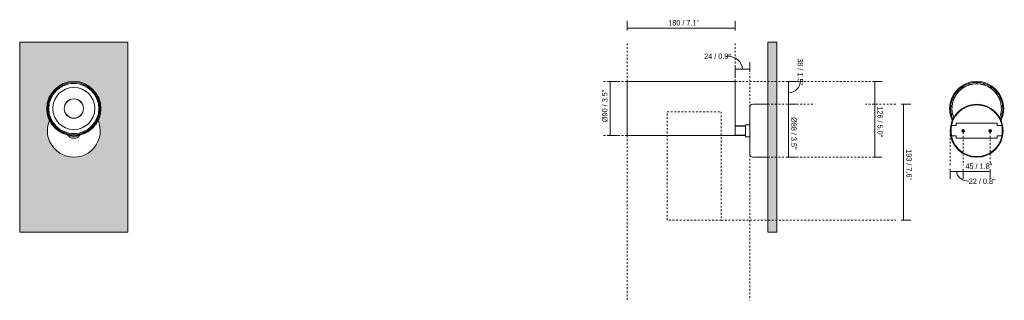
# Model space of a CAD drawing. Header units: millimetres. Extents: x -6666 to -5030, y 21 to 6666.
# Tile 1 of 2: x -6666 to -5030, y 21 to 487. Entities that reach past the tile are written whole.
import ezdxf

# ---------------------------------------------------------------- set-up
doc = ezdxf.new("R2010")
doc.units = ezdxf.units.MM
doc.linetypes.add('Dash', pattern=[6, 3, -3])
doc.layers.add('A-ANNO-DIMS', color=7, linetype='Dash', lineweight=9, true_color=0xd2d2d2)
for name, color, linetype, lineweight in [('A-ANNO-DIMS-4', 7, 'Continuous', 9), ('A-DETL-GENF', 7, 'Continuous', 9), ('A-WALL', 7, 'Continuous', 9), ('A-WALL-PATT', 7, 'Continuous', 9), ('E-LITE-EQPM', 7, 'Continuous', 20)]:
    doc.layers.add(name, color=color, linetype=linetype, lineweight=lineweight)
doc.styles.add('Arial Narrow', font='ARIALN.TTF', dxfattribs={"height": 8.8})
doc.dimstyles.new('FARO_-_2_2mm_Arial_Narrow_mm_Inch_Left', dxfattribs={"dimscale": 304.8, "dimtxt": 9.006193, "dimasz": 0, "dimexe": 0.03937, "dimexo": 0.0625, "dimgap": 0.006562, "dimtad": 1, "dimdec": 0, "dimzin": 0, "dimdsep": 46, "dimtxsty": 'Arial Narrow', "dimblk1": 'NONE', "dimblk2": 'NONE', "dimsah": 1, "dimcen": 0.09, "dimadec": 0, "dimazin": 0, "dimtfac": 1, "dimtdec": 4, "dimtix": 1, "dimtmove": 0, "dimatfit": 3, "dimfxl": 0.013123, "dimfxlon": 1, "dimtvp": 1, "dimtolj": 1, "dimtzin": 0, "dimarcsym": 2})
doc.dimstyles.new('FARO_-_2_2mm_Arial_Narrow_mm_Inch_Left_1', dxfattribs={"dimscale": 304.8, "dimtxt": 9.006193, "dimasz": 0, "dimexe": 0.03937, "dimexo": 0.0625, "dimgap": 0.006562, "dimtad": 1, "dimdec": 0, "dimzin": 0, "dimdsep": 46, "dimtxsty": 'Arial Narrow', "dimblk1": 'NONE', "dimblk2": 'NONE', "dimsah": 1, "dimcen": 0.09, "dimadec": 0, "dimazin": 0, "dimtfac": 1, "dimtdec": 4, "dimtix": 1, "dimtmove": 1, "dimatfit": 3, "dimfxl": 0.013123, "dimfxlon": 1, "dimtvp": 1, "dimtolj": 1, "dimtzin": 0, "dimarcsym": 2})
doc.dimstyles.new('FARO_-_2_2mm_Arial_Narrow_mm_Inch_Right', dxfattribs={"dimscale": 304.8, "dimtxt": 9.006193, "dimasz": 0, "dimexe": 0.03937, "dimexo": 0.0625, "dimgap": 0.006562, "dimtad": 1, "dimdec": 0, "dimzin": 0, "dimdsep": 46, "dimtxsty": 'Arial Narrow', "dimblk1": 'NONE', "dimblk2": 'NONE', "dimsah": 1, "dimcen": 0.09, "dimadec": 0, "dimazin": 0, "dimtfac": 1, "dimtdec": 4, "dimtix": 1, "dimtmove": 0, "dimatfit": 3, "dimfxl": 0.013123, "dimfxlon": 1, "dimtvp": 1, "dimtolj": 1, "dimtzin": 0, "dimarcsym": 2})
doc.dimstyles.new('FARO_-_2_2mm_Arial_Narrow_mm_Inch_Right_1', dxfattribs={"dimscale": 304.8, "dimtxt": 9.006193, "dimasz": 0, "dimexe": 0.03937, "dimexo": 0.0625, "dimgap": 0.006562, "dimtad": 1, "dimdec": 0, "dimzin": 0, "dimdsep": 46, "dimtxsty": 'Arial Narrow', "dimblk1": 'NONE', "dimblk2": 'NONE', "dimsah": 1, "dimcen": 0.09, "dimadec": 0, "dimazin": 0, "dimtfac": 1, "dimtdec": 4, "dimtix": 1, "dimtmove": 1, "dimatfit": 3, "dimfxl": 0.013123, "dimfxlon": 1, "dimtvp": 1, "dimtolj": 1, "dimtzin": 0, "dimarcsym": 2})

# ---------------------------------------------------------------- blocks, each defined once
blk = doc.blocks.new('FOST SURFACE90_ok - FOST SURFACE Ø90 white-555727-Alzado_PDF')
at = {"layer": 'E-LITE-EQPM'}
for p, q in [((-6593.8, 298.3), (-6593.7, 298.3)), ((-6583.6, 295.5), (-6583.6, 295.4)), ((-6583.6, 295.4), (-6583.6, 295.5)), ((-6582.9, 295.4), (-6576.5, 293)), ((-6570.1, 295.4), (-6576.5, 293)), ((-6569.4, 295.4), (-6569.4, 295.5)), ((-6569.4, 295.5), (-6569.4, 295.4))]:
    blk.add_line(p, q, dxfattribs=at)
at = {"layer": 'E-LITE-EQPM', "flags": 128}
for points in [[(-6616.9, 320.3), (-6618.8, 315.1), (-6620.1, 309), (-6620.5, 302.7), (-6620, 296.4), (-6618.6, 290.2), (-6616.4, 284.4), (-6613.3, 278.8), (-6609.4, 273.8), (-6604.9, 269.4), (-6599.8, 265.7), (-6594.3, 262.7), (-6588.3, 260.6), (-6582.2, 259.4), (-6576.5, 259)], [(-6576.5, 259), (-6570.2, 259.4), (-6564, 260.8), (-6558.1, 263), (-6552.6, 266), (-6547.6, 269.8), (-6543.1, 274.3), (-6539.4, 279.4), (-6536.4, 284.9), (-6534.2, 290.9), (-6532.9, 297), (-6532.5, 303.3), (-6533, 309.6), (-6534.4, 315.8), (-6536.1, 320.3)]]:
    blk.add_lwpolyline(points, dxfattribs=at)
at = {"layer": 'E-LITE-EQPM'}
for centre, radius, start, end in [((-6576.5, 339.9), 45, 360, 180), ((-6576.5, 339.9), 43.6, 0, 180), ((-6576.5, 339.9), 43.5, 360, 180), ((-6576.5, 339.9), 41.9, 360, 180), ((-6576.5, 339.9), 41.7, 360, 180), ((-6576.5, 339.9), 35, 360, 180), ((-6576.5, 339.9), 16.1, 360, 180), ((-6576.5, 339.9), 16, 360, 180), ((-6576.5, 339.9), 45, 180, 360), ((-6576.5, 339.9), 45, 186.7435, 194.2188), ((-6576.5, 339.9), 43.6, 180, 360), ((-6576.5, 339.9), 43.5, 180, 360), ((-6576.5, 339.9), 41.9, 180, 360), ((-6576.5, 339.9), 41.7, 180, 360), ((-6576.5, 339.9), 35, 180, 360), ((-6576.5, 339.9), 16.1, 180, 360), ((-6576.5, 339.9), 16, 180, 0), ((-6576.5, 339.9), 45, 345.7238, 353.2565), ((-6576.5, 339.9), 45, 196.9824, 201.3694), ((-6576.5, 339.9), 45, 204.3014, 208.5576), ((-6576.5, 339.9), 45, 211.5567, 215.7789), ((-6576.5, 339.9), 45, 218.784, 223.0467), ((-6576.5, 339.9), 45, 316.9589, 321.1831), ((-6576.5, 339.9), 45, 324.202, 328.3794), ((-6576.5, 339.9), 45, 331.3996, 335.6128), ((-6576.5, 339.9), 45, 338.5702, 342.9336), ((-6576.5, 339.9), 45, 225.9848, 230.4248), ((-6576.5, 339.9), 45, 233.1702, 240.6915), ((-6576.5, 339.9), 45, 254.1786, 260.9221), ((-6576.5, 303), 12.5, 213.4842, 270), ((-6576.5, 339.9), 45, 260.9221, 261.6203), ((-6576.5, 303), 9.98, 230.6632, 255), ((-6576.5, 322.5), 27.6, 263.401, 263.6237), ((-6576.5, 303), 12.5, 270, 326.5158), ((-6576.5, 303), 9.98, 285, 309.3368), ((-6576.5, 322.5), 27.6, 276.3763, 276.599), ((-6576.5, 339.9), 45, 278.3797, 279.0779), ((-6576.5, 339.9), 45, 279.0779, 285.8214), ((-6576.5, 339.9), 45, 299.3085, 306.8421), ((-6576.5, 339.9), 45, 309.6201, 314.0061)]:
    blk.add_arc(centre, radius, start, end, dxfattribs=at)
blk = doc.blocks.new('FOST SURFACE90_ok - FOST SURFACE Ø90 white-555727-Lateral_PDF')
at = {"layer": 'E-LITE-EQPM'}
for p, q in [((-3260.4, 346.8), (-3260.3, 346.8)), ((-3270.8, 311.3), (-3287.8, 311.3)), ((-3264, 313), (-3270.8, 313)), ((-3270.8, 313), (-3270.8, 312.3)), ((-3270.8, 310.7), (-3287.8, 310.7)), ((-3287.8, 295.6), (-3270.8, 295.6)), ((-3287.8, 294.9), (-3270.8, 294.9)), ((-3270.8, 293), (-3264, 293))]:
    blk.add_line(p, q, dxfattribs=at)
at = {"layer": 'E-LITE-EQPM', "flags": 128}
for points in [[(-3263.6, 343.9), (-3263.5, 344.1), (-3263.4, 344.2)], [(-3262.3, 345.7), (-3262.3, 345.8), (-3262.1, 345.9)], [(-3270.8, 310.7), (-3270.8, 303.8), (-3270.8, 296.4), (-3270.8, 293)], [(-3263.7, 262.5), (-3263.7, 262.5), (-3263.8, 262.7)], [(-3262.6, 260.6), (-3262.7, 260.7), (-3262.8, 260.9)], [(-3260.8, 259.4), (-3261, 259.4), (-3261.2, 259.5)]]:
    blk.add_lwpolyline(points, dxfattribs=at)
blk = doc.blocks.new('FOST SURFACE90_ok - FOST SURFACE Ø90 white-555727-Alzado_PDF Fixing')
at = {"layer": 'E-LITE-EQPM', "color": 254, "lineweight": 9, "true_color": 0xeaeaea}
for p, q in [((6563.8, 378.9), (6563.1, 381.1)), ((6564.6, 381.5), (6565.2, 379.4)), ((6575.7, 380.9), (6575.7, 383.2)), ((6577.2, 383.2), (6577.2, 380.9)), ((6587.8, 379.4), (6588.4, 381.5)), ((6589.9, 381.1), (6589.2, 378.9)), ((6542.3, 366.6), (6543.5, 365.6)), ((6544.5, 366.8), (6543.3, 367.8)), ((6543.5, 365.6), (6544.1, 365.2)), ((6545, 366.3), (6544.5, 366.8)), ((6551.6, 375.4), (6552.5, 374.1)), ((6552.5, 374.1), (6552.9, 373.5)), ((6553.7, 375), (6552.9, 376.3)), ((6554.1, 374.4), (6553.7, 375)), ((6554.1, 374.4), (6554.2, 374.3)), ((6554.2, 374.3), (6554.1, 374.4)), ((6598.8, 374.3), (6598.9, 374.4)), ((6598.9, 374.4), (6598.8, 374.3)), ((6599.2, 375), (6598.9, 374.4)), ((6600.1, 376.3), (6599.2, 375)), ((6600.1, 373.5), (6600.5, 374.1)), ((6600.5, 374.1), (6601.4, 375.4)), ((6608.5, 366.8), (6608, 366.3)), ((6609.7, 367.8), (6608.5, 366.8)), ((6608.9, 365.2), (6609.5, 365.6)), ((6609.5, 365.6), (6610.7, 366.6)), ((6533.3, 344.4), (6534.9, 344.3)), ((6534.9, 344.3), (6535.6, 344.2)), ((6535.6, 344.2), (6535.7, 344.2)), ((6535.7, 344.2), (6535.6, 344.2)), ((6536, 355.4), (6537.5, 354.8)), ((6538, 356.2), (6536.6, 356.8)), ((6537.5, 354.8), (6538.1, 354.6)), ((6538.7, 356), (6538, 356.2)), ((6538.2, 354.6), (6538.1, 354.6)), ((6538.1, 354.6), (6538.2, 354.6)), ((6570.3, 345.6), (6564.7, 344.4)), ((6585, 345.1), (6581.3, 345.7)), ((6592.7, 342.9), (6587.2, 344.7)), ((6615, 356.2), (6614.3, 356)), ((6614.9, 354.6), (6614.8, 354.6)), ((6614.8, 354.6), (6614.9, 354.6)), ((6614.9, 354.6), (6615.5, 354.8)), ((6616.4, 356.8), (6615, 356.2)), ((6615.5, 354.8), (6617, 355.4)), ((6617.3, 344.2), (6617.4, 344.2)), ((6617.4, 344.2), (6617.3, 344.2)), ((6618.1, 344.3), (6617.4, 344.2)), ((6619.6, 344.4), (6618.1, 344.3)), ((6533.2, 342.9), (6534.8, 342.8)), ((6535.5, 331.9), (6533.9, 331.6)), ((6534.2, 330.1), (6535.8, 330.5)), ((6534.8, 342.8), (6535.5, 342.7)), ((6535.5, 342.7), (6535.5, 342.7)), ((6535.5, 342.7), (6535.5, 342.7)), ((6536.1, 332.1), (6535.5, 331.9)), ((6535.8, 330.5), (6536.4, 330.6)), ((6536.1, 332.1), (6536.2, 332.1)), ((6536.2, 332.1), (6536.1, 332.1)), ((6543, 330), (6540.9, 327.1)), ((6547.1, 334.4), (6544.7, 331.9)), ((6551.8, 338.1), (6549, 336)), ((6556.9, 341.2), (6553.9, 339.5)), ((6562.5, 343.6), (6559.1, 342.3)), ((6595.5, 341.5), (6595.5, 341.5)), ((6603.1, 336.8), (6598.3, 340.1)), ((6607.5, 332.8), (6604.7, 335.4)), ((6611.3, 328.2), (6609.1, 331)), ((6616.6, 330.6), (6617.2, 330.5)), ((6616.8, 332.1), (6616.9, 332.1)), ((6616.9, 332.1), (6616.8, 332.1)), ((6617.5, 331.9), (6616.9, 332.1)), ((6617.2, 330.5), (6618.8, 330.1)), ((6617.5, 342.7), (6618.2, 342.8)), ((6617.5, 342.7), (6617.5, 342.7)), ((6617.5, 342.7), (6617.5, 342.7)), ((6619.1, 331.6), (6617.5, 331.9)), ((6618.2, 342.8), (6619.8, 342.9)), ((6539.6, 325.1), (6537.8, 321.7)), ((6614.4, 323.2), (6612.7, 326.2)), ((6616.9, 317.7), (6615.6, 320.9)), ((6618.5, 311.9), (6617.7, 315.3)), ((6533.8, 308.2), (6533.5, 302.4)), ((6533.6, 300.2), (6534, 296.5)), ((6619.4, 305.8), (6619, 309.5)), ((6619.2, 297.8), (6619.5, 303.6)), ((6534.5, 294.1), (6535.3, 290.7)), ((6536.1, 288.3), (6537.4, 285.1)), ((6538.5, 282.8), (6540.3, 279.8)), ((6609.9, 276), (6612, 278.9)), ((6613.4, 280.9), (6615.2, 284.3)), ((6541.7, 277.8), (6543.9, 275)), ((6545.5, 273.2), (6548.3, 270.6)), ((6549.9, 269.2), (6554.7, 265.9)), ((6560.3, 263.1), (6565.8, 261.3)), ((6590.5, 262.4), (6593.9, 263.7)), ((6596.1, 264.8), (6599.1, 266.5)), ((6601.2, 267.9), (6604, 270)), ((6605.9, 271.6), (6608.3, 274.1)), ((6568, 260.9), (6571.7, 260.3)), ((6582.7, 260.4), (6588.3, 261.6))]:
    blk.add_line(p, q, dxfattribs=at)
at = {"layer": 'E-LITE-EQPM', "color": 254, "lineweight": 9, "true_color": 0xeaeaea, "flags": 128}
for points in [[(6618.6, 308.5), (6618.6, 309.2), (6618.2, 311.5)], [(6534.1, 306), (6534, 305.4), (6534, 303)], [(6534.4, 297.5), (6534.4, 296.8), (6534.8, 294.5)], [(6618.9, 300), (6619, 300.6), (6619, 303)]]:
    blk.add_lwpolyline(points, dxfattribs=at)
at = {"layer": 'E-LITE-EQPM', "color": 254, "lineweight": 9, "true_color": 0xeaeaea}
for centre, radius, start, end in [((6576.5, 339.9), 45, 0, 180), ((6576.5, 339.9), 41.1, 338.5009, 201.4992), ((6576.5, 339.9), 43.4, 56.9906, 123.0094), ((6576.5, 339.9), 43.4, 121.4714, 123.0084), ((6576.5, 339.9), 43.4, 114.0723, 117.9269), ((6576.5, 339.9), 41.1, 113.8328, 117.9407), ((6576.5, 339.9), 43.4, 107.9937, 110.5136), ((6576.5, 339.9), 41.1, 96.591, 110.9395), ((6576.5, 339.9), 43.4, 99.2587, 103.0967), ((6576.5, 339.9), 43.4, 91.8438, 95.6751), ((6576.5, 339.9), 43.4, 84.423, 88.2494), ((6576.5, 339.9), 41.1, 69.0589, 83.409), ((6576.5, 339.9), 43.4, 76.9979, 80.8209), ((6576.5, 339.9), 43.4, 69.5697, 72.0063), ((6576.5, 339.9), 41.1, 62.0589, 66.1642), ((6576.5, 339.9), 43.4, 62.1375, 65.9541), ((6576.5, 339.9), 43.4, 56.9916, 58.5151), ((6576.5, 339.9), 43.4, 141.9906, 157.0094), ((6576.5, 339.9), 41.1, 148.4683, 156.9548), ((6576.5, 339.9), 43.4, 124.9906, 140.0094), ((6576.5, 339.9), 43.4, 137.5149, 140.0059), ((6576.5, 339.9), 41.8, 139.972, 142.028), ((6576.5, 339.9), 41.1, 139.9548, 142.0452), ((6576.5, 339.9), 41.1, 137.0527, 139.9548), ((6576.5, 339.9), 43.4, 130.064, 133.742), ((6576.5, 339.9), 41.1, 129.6968, 133.1796), ((6576.5, 339.9), 43.4, 124.9909, 126.2431), ((6576.5, 339.9), 41.1, 125.0452, 125.7976), ((6576.5, 339.9), 41.8, 122.972, 125.028), ((6576.5, 339.9), 41.1, 122.9548, 125.0452), ((6576.5, 339.9), 41.1, 120.8972, 122.9548), ((6576.5, 339.9), 41.1, 57.0452, 59.1013), ((6576.5, 339.9), 41.1, 54.9548, 57.0452), ((6576.5, 339.9), 41.8, 54.972, 57.028), ((6576.5, 339.9), 41.1, 54.2028, 54.9548), ((6576.5, 339.9), 43.4, 39.9906, 55.0094), ((6576.5, 339.9), 43.4, 53.7719, 55.0091), ((6576.5, 339.9), 41.1, 46.8214, 50.3), ((6576.5, 339.9), 43.4, 46.1833, 49.8781), ((6576.5, 339.9), 41.1, 40.0452, 42.9521), ((6576.5, 339.9), 41.1, 37.9548, 40.0452), ((6576.5, 339.9), 43.4, 39.9941, 42.5469), ((6576.5, 339.9), 41.8, 37.972, 40.028), ((6576.5, 339.9), 43.4, 22.9906, 38.0094), ((6576.5, 339.9), 41.1, 23.0452, 31.5322), ((6576.5, 303), 44, 90, 270), ((6576.5, 339.9), 43.4, 158.9906, 174.0094), ((6576.5, 339.9), 43.4, 173.2584, 174.0101), ((6576.5, 303), 43, 90, 270), ((6576.5, 339.9), 43.4, 165.7385, 169.453), ((6576.5, 339.9), 41.8, 173.972, 176.028), ((6576.5, 339.9), 43.4, 158.994, 162.0092), ((6576.5, 339.9), 41.1, 173.9548, 176.0452), ((6576.5, 339.9), 41.1, 172.2365, 173.9548), ((6576.5, 339.9), 41.1, 164.8491, 168.4402), ((6576.5, 339.9), 41.8, 156.972, 159.028), ((6576.5, 339.9), 41.1, 159.0452, 161.053), ((6576.5, 339.9), 41.1, 156.9548, 159.0452), ((6576.5, 303), 44, 270, 90), ((6576.5, 303), 43, 270, 90), ((6576.5, 339.9), 41.1, 20.9548, 23.0452), ((6576.5, 339.9), 41.1, 18.9459, 20.9548), ((6576.5, 339.9), 41.8, 20.972, 23.028), ((6576.5, 339.9), 41.1, 11.5599, 15.1507), ((6576.5, 339.9), 43.4, 5.9906, 21.0094), ((6576.5, 339.9), 43.4, 17.9747, 21.006), ((6576.5, 339.9), 41.1, 6.0452, 7.7626), ((6576.5, 339.9), 41.1, 3.9548, 6.0452), ((6576.5, 339.9), 41.8, 3.972, 6.028), ((6576.5, 339.9), 43.4, 10.5711, 14.2703), ((6576.5, 339.9), 43.4, 5.9899, 6.7406), ((6576.5, 339.9), 45, 180, 205.8298), ((6576.5, 339.9), 45, 186.7657, 187.5), ((6576.5, 339.9), 45, 194.3075, 197.1067), ((6576.5, 339.9), 43.4, 175.9906, 180), ((6576.5, 339.9), 43.4, 175.9931, 180), ((6576.5, 339.9), 43.4, 180, 191.0094), ((6576.5, 339.9), 43.4, 180, 186.7433), ((6576.5, 339.9), 43.4, 188.6532, 191.0077), ((6576.5, 339.9), 43.4, 192.9906, 204.0864), ((6576.5, 339.9), 43.4, 192.9903, 193.9822), ((6576.5, 339.9), 41.1, 176.0452, 176.9034), ((6576.5, 339.9), 41.1, 180.741, 184.2915), ((6576.5, 339.9), 41.8, 190.972, 193.028), ((6576.5, 339.9), 41.1, 188.181, 190.9548), ((6576.5, 339.9), 41.1, 190.9548, 193.0452), ((6576.5, 339.9), 43.4, 335.8791, 347.0094), ((6576.5, 339.9), 41.1, 346.9548, 349.0452), ((6576.5, 339.9), 41.1, 349.0452, 351.8107), ((6576.5, 339.9), 45, 334.2774, 0), ((6576.5, 339.9), 41.8, 346.972, 349.028), ((6576.5, 339.9), 41.1, 3.0953, 3.9548), ((6576.5, 339.9), 41.1, 355.7064, 359.2641), ((6576.5, 339.9), 43.4, 346.0116, 347.0097), ((6576.5, 339.9), 43.4, 348.9906, 0), ((6576.5, 339.9), 43.4, 349.0212, 351.3449), ((6576.5, 339.9), 45, 342.8682, 345.6471), ((6576.5, 339.9), 43.4, 353.259, 0), ((6576.5, 339.9), 43.4, 0, 4.0094), ((6576.5, 339.9), 43.4, 0, 4.0069), ((6576.5, 339.9), 45, 352.5, 353.1725), ((6576.5, 339.9), 45, 201.4704, 204.4364), ((6576.5, 339.9), 43.4, 197.8985, 201.5647), ((6576.5, 339.9), 41.1, 199.736, 200.5), ((6576.5, 339.9), 41.1, 339.5, 340.2584), ((6576.5, 339.9), 43.4, 338.4758, 342.1875), ((6576.5, 339.9), 45, 335.5421, 338.4757)]:
    blk.add_arc(centre, radius, start, end, dxfattribs=at)
blk = doc.blocks.new('DIMBLOCK4-Lateral_PDF')
at = {"layer": 'A-ANNO-DIMS-4', "color": 251, "true_color": 0x5b5b5b, "transparency": 16777216}
for p, q in [((-5684.8, 384.9), (-5688.8, 384.9)), ((-5685.1, 384.9), (-5672.8, 384.9)), ((-5684.8, 384.9), (-5684.8, 294.9)), ((-5684.8, 294.9), (-5688.8, 294.9)), ((-5685.1, 294.9), (-5672.8, 294.9))]:
    blk.add_line(p, q, dxfattribs=at)
at = {"layer": 'A-ANNO-DIMS-4', "color": 0, "transparency": 16777216, "insert": (-5698.2, 317.3), "char_height": 8.8, "width": 54.209, "attachment_point": 1, "rotation": 90, "line_spacing_factor": 0.974696, "style": 'Arial Narrow'}
blk.add_mtext('Ø90 / 3.5"', dxfattribs=at)
blk = doc.blocks.new('_None')
blk = doc.blocks.new('DIMBLOCK5-Lateral_PDF')
at = {"layer": 'A-ANNO-DIMS-4', "color": 251, "true_color": 0x5b5b5b, "transparency": 16777216}
for p, q in [((-5656.8, 469.3), (-5656.8, 485.3)), ((-5476.8, 469.3), (-5476.8, 485.3)), ((-5476.8, 473.3), (-5656.8, 473.3)), ((-5656.8, 473.3), (-5656.8, 469.3)), ((-5476.8, 473.3), (-5476.8, 469.3))]:
    blk.add_line(p, q, dxfattribs=at)
at = {"layer": 'A-ANNO-DIMS-4', "color": 0, "transparency": 16777216, "insert": (-5588.2, 486.7), "char_height": 8.8, "width": 51.464, "attachment_point": 1, "line_spacing_factor": 0.974696, "style": 'Arial Narrow'}
blk.add_mtext('180 / 7.1"', dxfattribs=at)
blk = doc.blocks.new('DIMBLOCK6-Lateral_PDF')
at = {"layer": 'A-ANNO-DIMS-4', "color": 251, "true_color": 0x5b5b5b, "transparency": 16777216}
for p, q in [((-5452.9, 401), (-5452.9, 417)), ((-5476.8, 405), (-5476.8, 409)), ((-5476.8, 405.2), (-5476.8, 393)), ((-5452.9, 405), (-5476.8, 405)), ((-5452.9, 405), (-5452.9, 401))]:
    blk.add_line(p, q, dxfattribs=at)
blk.add_ellipse((-5491.3, 405), major_axis=(26.5, 0), ratio=0.831815, start_param=0, end_param=1.570796, dxfattribs=at)
at = {"layer": 'A-ANNO-DIMS-4', "color": 0, "transparency": 16777216, "insert": (-5528.6, 431.2), "char_height": 8.8, "width": 44.774, "attachment_point": 1, "line_spacing_factor": 0.974696, "style": 'Arial Narrow'}
blk.add_mtext('24 / 0.9"', dxfattribs=at)
blk = doc.blocks.new('DIMBLOCK7-Lateral_PDF')
at = {"layer": 'A-ANNO-DIMS-4', "color": 251, "true_color": 0x5b5b5b, "transparency": 16777216}
for p, q in [((-5201, 347), (-5185, 347)), ((-5197, 347), (-5201, 347)), ((-5197, 347), (-5197, 154.5)), ((-5201, 154.5), (-5185, 154.5)), ((-5197, 154.5), (-5201, 154.5))]:
    blk.add_line(p, q, dxfattribs=at)
at = {"layer": 'A-ANNO-DIMS-4', "color": 0, "transparency": 16777216, "insert": (-5183.6, 272.2), "char_height": 8.8, "width": 51.464, "attachment_point": 1, "rotation": 270, "line_spacing_factor": 0.974696, "style": 'Arial Narrow'}
blk.add_mtext('193 / 7.6"', dxfattribs=at)
blk = doc.blocks.new('DIMBLOCK8-Lateral_PDF')
at = {"layer": 'A-ANNO-DIMS-4', "color": 251, "true_color": 0x5b5b5b, "transparency": 16777216}
for p, q in [((-5244.9, 384.9), (-5248.9, 384.9)), ((-5245.2, 384.9), (-5232.9, 384.9)), ((-5244.9, 384.9), (-5244.9, 259)), ((-5244.9, 259), (-5248.9, 259)), ((-5245.2, 259), (-5232.9, 259))]:
    blk.add_line(p, q, dxfattribs=at)
at = {"layer": 'A-ANNO-DIMS-4', "color": 0, "transparency": 16777216, "insert": (-5231.6, 343.4), "char_height": 8.8, "width": 51.464, "attachment_point": 1, "rotation": 270, "line_spacing_factor": 0.974696, "style": 'Arial Narrow'}
blk.add_mtext('126 / 5.0"', dxfattribs=at)
blk = doc.blocks.new('DIMBLOCK9-Lateral_PDF')
at = {"layer": 'A-ANNO-DIMS-4', "color": 251, "true_color": 0x5b5b5b, "transparency": 16777216}
for p, q in [((-5388.4, 384.9), (-5392.4, 384.9)), ((-5388.7, 384.9), (-5376.4, 384.9)), ((-5388.4, 384.9), (-5388.4, 347)), ((-5388.4, 347), (-5392.4, 347)), ((-5388.7, 347), (-5376.4, 347))]:
    blk.add_line(p, q, dxfattribs=at)
blk.add_ellipse((-5388.4, 386.1), major_axis=(0, 20.2), ratio=0.988891, start_param=3.141593, end_param=4.712389, dxfattribs=at)
at = {"layer": 'A-ANNO-DIMS-4', "color": 0, "transparency": 16777216, "insert": (-5364.3, 423.4), "char_height": 8.8, "width": 44.774, "attachment_point": 1, "rotation": 270, "line_spacing_factor": 0.974696, "style": 'Arial Narrow'}
blk.add_mtext('38 / 1.5"', dxfattribs=at)
blk = doc.blocks.new('DIMBLOCK10-Lateral_PDF')
at = {"layer": 'A-ANNO-DIMS-4', "color": 251, "true_color": 0x5b5b5b, "transparency": 16777216}
for p, q in [((-5388.4, 347), (-5392.4, 347)), ((-5388.7, 347), (-5376.4, 347)), ((-5388.4, 347), (-5388.4, 259)), ((-5388.4, 259), (-5392.4, 259)), ((-5388.7, 259), (-5376.4, 259))]:
    blk.add_line(p, q, dxfattribs=at)
at = {"layer": 'A-ANNO-DIMS-4', "color": 0, "transparency": 16777216, "insert": (-5375, 325.6), "char_height": 8.8, "width": 54.209, "attachment_point": 1, "rotation": 270, "line_spacing_factor": 0.974696, "style": 'Arial Narrow'}
blk.add_mtext('Ø88 / 3.5"', dxfattribs=at)
blk = doc.blocks.new('DIMBLOCK11-Alzado_PDF Fixing')
at = {"layer": 'A-ANNO-DIMS-4', "color": 251, "true_color": 0x5b5b5b, "transparency": 16777216}
for p, q in [((-5119.5, 239.2), (-5119.5, 223.2)), ((-5119.5, 235.2), (-5119.5, 239.2)), ((-5119.5, 235.2), (-5098, 235.2)), ((-5098, 239.2), (-5098, 223.2)), ((-5098, 235.2), (-5098, 239.2))]:
    blk.add_line(p, q, dxfattribs=at)
blk.add_ellipse((-5088.6, 235.2), major_axis=(20.1, 0), ratio=0.789449, start_param=3.141593, end_param=4.712389, dxfattribs=at)
at = {"layer": 'A-ANNO-DIMS-4', "color": 0, "transparency": 16777216, "insert": (-5088.6, 223.5), "char_height": 8.8, "width": 44.774, "attachment_point": 1, "line_spacing_factor": 0.974696, "style": 'Arial Narrow'}
blk.add_mtext('22 / 0.8"', dxfattribs=at)
blk = doc.blocks.new('DIMBLOCK12-Alzado_PDF Fixing')
at = {"layer": 'A-ANNO-DIMS-4', "color": 251, "true_color": 0x5b5b5b, "transparency": 16777216}
for p, q in [((-5098, 239.2), (-5098, 223.2)), ((-5098, 235.2), (-5098, 239.2)), ((-5098, 235.2), (-5053.1, 235.2)), ((-5053.1, 239.2), (-5053.1, 223.2)), ((-5053.1, 235.2), (-5053.1, 239.2))]:
    blk.add_line(p, q, dxfattribs=at)
at = {"layer": 'A-ANNO-DIMS-4', "color": 0, "transparency": 16777216, "insert": (-5094.2, 248.6), "char_height": 8.8, "width": 44.774, "attachment_point": 1, "line_spacing_factor": 0.974696, "style": 'Arial Narrow'}
blk.add_mtext('45 / 1.8"', dxfattribs=at)

msp = doc.modelspace()

# ---------------------------------------------------------------- hatches: boundary and pattern name
at = {"layer": 'A-DETL-GENF', "true_color": 0xd8d8d8}
h = msp.add_hatch(color=254, dxfattribs=at)
h.paths.add_polyline_path([(-5098, 300.7), (-5097.4, 300.8), (-5096.9, 301), (-5096.4, 301.4), (-5096, 301.9), (-5095.8, 302.4), (-5095.7, 303), (-5095.8, 303.6), (-5096, 304.2), (-5096.4, 304.6), (-5096.9, 305), (-5097.5, 305.2), (-5098, 305.3), (-5098.6, 305.2), (-5099.2, 305), (-5099.6, 304.6), (-5100, 304.2), (-5100.2, 303.6), (-5100.3, 303), (-5100.2, 302.4), (-5100, 301.9), (-5099.6, 301.4), (-5099.2, 301), (-5098.6, 300.8)])
h.paths.add_polyline_path([(-5053.1, 300.7), (-5052.5, 300.8), (-5051.9, 301), (-5051.4, 301.4), (-5051.1, 301.9), (-5050.8, 302.4), (-5050.8, 303), (-5050.8, 303.6), (-5051.1, 304.2), (-5051.4, 304.6), (-5051.9, 305), (-5052.5, 305.2), (-5053.1, 305.3), (-5053.7, 305.2), (-5054.2, 305), (-5054.7, 304.6), (-5055.1, 304.2), (-5055.3, 303.4), (-5055.4, 303), (-5055.3, 302.4), (-5055.1, 301.9), (-5054.7, 301.4), (-5054.2, 301), (-5053.7, 300.8)])
at = {"layer": 'A-WALL', "true_color": 0xf7f7f7}
h = msp.add_hatch(color=7, dxfattribs=at)
h.paths.add_polyline_path([(-6486.5, 134.5), (-6486.5, 450), (-6666.5, 450), (-6666.5, 134.5), (-6576.4, 134.5)])
h.paths.add_polyline_path([(-6576.5, 259), (-6582.3, 259.4), (-6587.9, 260.5), (-6593.3, 262.3), (-6598.8, 265.1), (-6603.3, 268.1), (-6607.6, 271.9), (-6611.4, 276.2), (-6614.6, 281), (-6617.2, 286.2), (-6619, 291.6), (-6620.1, 297.6), (-6620.5, 303), (-6620.1, 308.7), (-6619, 314.4), (-6617.2, 319.8), (-6616.9, 320.3), (-6618.1, 322.7), (-6620, 328.2), (-6621.1, 334), (-6621.5, 340.1), (-6621.1, 345.8), (-6620, 351.5), (-6618.1, 357.1), (-6615.5, 362.4), (-6612.2, 367.3), (-6608.3, 371.7), (-6603.9, 375.6), (-6599, 378.9), (-6593.7, 381.5), (-6588.1, 383.3), (-6582.2, 384.5), (-6576.4, 384.9), (-6570.6, 384.5), (-6564.5, 383.2), (-6559.3, 381.5), (-6553.9, 378.8), (-6549.1, 375.6), (-6544.7, 371.7), (-6540.7, 367.2), (-6537.5, 362.4), (-6534.9, 357.1), (-6533, 351.5), (-6531.9, 345.8), (-6531.5, 339.9), (-6531.9, 334), (-6533, 328.2), (-6535, 322.5), (-6536.1, 320.3), (-6535.8, 319.8), (-6534, 314.4), (-6532.9, 308.7), (-6532.5, 303), (-6532.9, 297.3), (-6534, 291.6), (-6535.8, 286.2), (-6538.4, 281), (-6541.6, 276.2), (-6545.6, 271.7), (-6549.7, 268.1), (-6554.5, 264.9), (-6560, 262.2), (-6565.1, 260.5), (-6570.8, 259.4), (-6576.4, 259)])
at = {"layer": 'A-WALL-PATT', "true_color": 0xf7f7f7}
msp.add_hatch(color=7, dxfattribs=at).paths.add_polyline_path([(-5422.9, 134.5), (-5407.9, 134.5), (-5407.9, 450), (-5422.9, 450), (-5422.9, 172)])

# ---------------------------------------------------------------- linework, layer by layer
at = {"layer": 'A-ANNO-DIMS'}
for p, q in [((-5656.8, 384.9), (-5656.8, 450)), ((-5476.8, 384.9), (-5476.8, 450)), ((-5452.9, 342.8), (-5452.9, 397.8)), ((-5656.8, 384.9), (-5696.8, 384.9)), ((-5476.8, 384.9), (-5241.8, 384.9)), ((-5422.9, 347), (-5347.9, 347)), ((-5210.1, 347), (-5260.1, 347)), ((-5590.1, 334.5), (-5500.1, 334.5)), ((-5590.1, 154.5), (-5590.1, 334.5)), ((-5500.1, 334.5), (-5500.1, 154.5)), ((-5656.8, 294.9), (-5696.8, 294.9)), ((-5656.8, 294.9), (-5656.8, 21.3)), ((-5119.5, 303), (-5119.5, 245.7)), ((-5098, 300.7), (-5098, 245.7)), ((-5053.1, 300.7), (-5053.1, 245.7)), ((-5452.9, 256.3), (-5452.9, 21.3)), ((-5422.9, 259), (-5232.9, 259)), ((-5500.1, 154.5), (-5590.1, 154.5)), ((-5500.1, 154.5), (-5210.1, 154.5))]:
    msp.add_line(p, q, dxfattribs=at)
at = {"layer": 'A-WALL', "color": 253, "true_color": 0xaaaaaa}
for p, q in [((-6486.5, 450), (-6666.5, 450)), ((-6666.5, 450), (-6666.5, 134.5)), ((-6486.5, 134.5), (-6486.5, 450)), ((-5422.9, 450), (-5422.9, 347)), ((-5407.9, 450), (-5422.9, 450)), ((-5407.9, 134.5), (-5407.9, 450)), ((-5422.9, 259), (-5422.9, 134.5)), ((-6666.5, 134.5), (-6486.5, 134.5)), ((-5422.9, 134.5), (-5407.9, 134.5))]:
    msp.add_line(p, q, dxfattribs=at)
at = {"layer": 'E-LITE-EQPM'}
for p, q in [((-5656.8, 384.9), (-5656.8, 294.9)), ((-5476.8, 384.9), (-5656.8, 384.9)), ((-5476.8, 294.9), (-5476.8, 384.9)), ((-5422.9, 347), (-5447.9, 347)), ((-5422.9, 259), (-5422.9, 347)), ((-5452.9, 342), (-5452.9, 264)), ((-5109.5, 311.5), (-5117.2, 311.5)), ((-5109.5, 315.5), (-5109.5, 311.5)), ((-5041.5, 315.5), (-5109.5, 315.5)), ((-5041.5, 311.5), (-5041.5, 315.5)), ((-5033.9, 311.5), (-5041.5, 311.5)), ((-5656.8, 294.9), (-5476.8, 294.9)), ((-5100.3, 303), (-5095.7, 303)), ((-5098, 305.3), (-5098, 300.7)), ((-5055.4, 303), (-5050.8, 303)), ((-5053.1, 305.3), (-5053.1, 300.7)), ((-5117.2, 294.5), (-5109.5, 294.5)), ((-5109.5, 294.5), (-5109.5, 290.5)), ((-5109.5, 290.5), (-5041.5, 290.5)), ((-5041.5, 290.5), (-5041.5, 294.5)), ((-5041.5, 294.5), (-5033.9, 294.5)), ((-5447.9, 259), (-5422.9, 259))]:
    msp.add_line(p, q, dxfattribs=at)
for centre, radius, start, end in [((-5447.9, 342), 5, 90, 180), ((-5075.5, 303), 42.5, 168.4658, 191.5342), ((-5075.5, 303), 42.5, 348.4658, 11.5342), ((-5098, 303), 2.3, 360, 180), ((-5098, 303), 2.3, 180, 0), ((-5053.1, 303), 2.3, 360, 180), ((-5053.1, 303), 2.3, 180, 0), ((-5447.9, 264), 5, 180, 270)]:
    msp.add_arc(centre, radius, start, end, dxfattribs=at)

# ---------------------------------------------------------------- block references
for name, p in [('FOST SURFACE90_ok - FOST SURFACE Ø90 white-555727-Alzado_PDF', (0, 0)), ('FOST SURFACE90_ok - FOST SURFACE Ø90 white-555727-Lateral_PDF', (-2188.9, 0))]:
    msp.add_blockref(name, p, dxfattribs=at)
at = {"layer": 'E-LITE-EQPM', "color": 254, "lineweight": 9, "true_color": 0xeaeaea}
msp.add_blockref('FOST SURFACE90_ok - FOST SURFACE Ø90 white-555727-Alzado_PDF Fixing', (-11652, 0), dxfattribs=at)

# ---------------------------------------------------------------- dimensions: what is measured, and where the dimension line sits
at = {"layer": 'A-ANNO-DIMS', "color": 251, "linetype": 'Continuous', "true_color": 0x5b5b5b}
for base, p1, p2, dimstyle, override, picture, middle in [((-5656.8, 473.3), (-5476.8, 469.3), (-5656.8, 469.3), 'FARO_-_2_2mm_Arial_Narrow_mm_Inch_Left', {"dimpost": '<>', "dimfxl": 180}, 'DIMBLOCK5-Lateral_PDF', (-5566.8, 481)), ((-5053.1, 235.2), (-5098, 239.2), (-5053.1, 239.2), 'FARO_-_2_2mm_Arial_Narrow_mm_Inch_Right', {"dimpost": '<>', "dimfxl": 44.953935}, 'DIMBLOCK12-Alzado_PDF Fixing', (-5075.5, 242.9))]:
    dim = msp.add_linear_dim(base=base, p1=p1, p2=p2, dimstyle=dimstyle, override=override, dxfattribs=at)
    dim.commit()
    dim.dimension.update_dxf_attribs({"geometry": picture, "text_midpoint": middle})
for base, p1, p2, dimstyle, override, picture, middle in [((-5476.8, 405), (-5452.9, 401), (-5476.8, 409), 'FARO_-_2_2mm_Arial_Narrow_mm_Inch_Left_1', {"dimpost": '<>', "dimfxl": 25.174176}, 'DIMBLOCK6-Lateral_PDF', (-5506.3, 425.4)), ((-5098.0201, 235.189), (-5119.5478, 239.189), (-5098.0201, 239.189), 'FARO_-_2_2mm_Arial_Narrow_mm_Inch_Right_1', {"dimpost": '<>', "dimfxl": 21.527679}, 'DIMBLOCK11-Alzado_PDF Fixing', (-5066.2481, 217.6412))]:
    dim = msp.add_linear_dim(base=base, p1=p1, p2=p2, dimstyle=dimstyle, override=override, dxfattribs=at)
    dim.commit()
    dim.dimension.update_dxf_attribs({"geometry": picture, "text_midpoint": middle, "dimtype": 160})
dim = msp.add_linear_dim(base=(-5388.4, 347), p1=(-5392.4, 384.9), p2=(-5392.4, 347), angle=90, dimstyle='FARO_-_2_2mm_Arial_Narrow_mm_Inch_Right_1', override={"dimtad": 4, "dimpost": '<>', "dimfxl": 37.877193}, dxfattribs=at)
dim.commit()
dim.dimension.update_dxf_attribs({"geometry": 'DIMBLOCK9-Lateral_PDF', "text_midpoint": (-5370.1, 401), "dimtype": 160, "text_rotation": 90})
for base, p1, p2, dimstyle, override, picture, middle in [((-5684.8, 294.9), (-5688.8, 384.9), (-5688.8, 294.9), 'FARO_-_2_2mm_Arial_Narrow_mm_Inch_Left', {"dimpost": '<>', "dimfxl": 90}, 'DIMBLOCK4-Lateral_PDF', (-5692.6, 339.9)), ((-5388.4, 259), (-5392.4, 347), (-5392.4, 259), 'FARO_-_2_2mm_Arial_Narrow_mm_Inch_Right', {"dimtad": 4, "dimpost": '<>', "dimfxl": 88.009293}, 'DIMBLOCK10-Lateral_PDF', (-5380.6, 303))]:
    dim = msp.add_linear_dim(base=base, p1=p1, p2=p2, angle=90, text='Ø<>', dimstyle=dimstyle, override=override, dxfattribs=at)
    dim.commit()
    dim.dimension.update_dxf_attribs({"geometry": picture, "text_midpoint": middle})
for base, p1, p2, override, picture, middle in [((-5244.9, 259), (-5248.9, 384.9), (-5248.9, 259), {"dimtad": 4, "dimpost": '<>', "dimfxl": 125.886486}, 'DIMBLOCK8-Lateral_PDF', (-5237.2, 321.9)), ((-5197.0135, 154.4507), (-5201.0135, 347.0046), (-5201.0135, 154.4507), {"dimtad": 4, "dimpost": '<>', "dimfxl": 192.553901}, 'DIMBLOCK7-Lateral_PDF', (-5189.317, 250.7277))]:
    dim = msp.add_linear_dim(base=base, p1=p1, p2=p2, angle=90, dimstyle='FARO_-_2_2mm_Arial_Narrow_mm_Inch_Right', override=override, dxfattribs=at)
    dim.commit()
    dim.dimension.update_dxf_attribs({"geometry": picture, "text_midpoint": middle})

doc.saveas('drawing.dxf')
